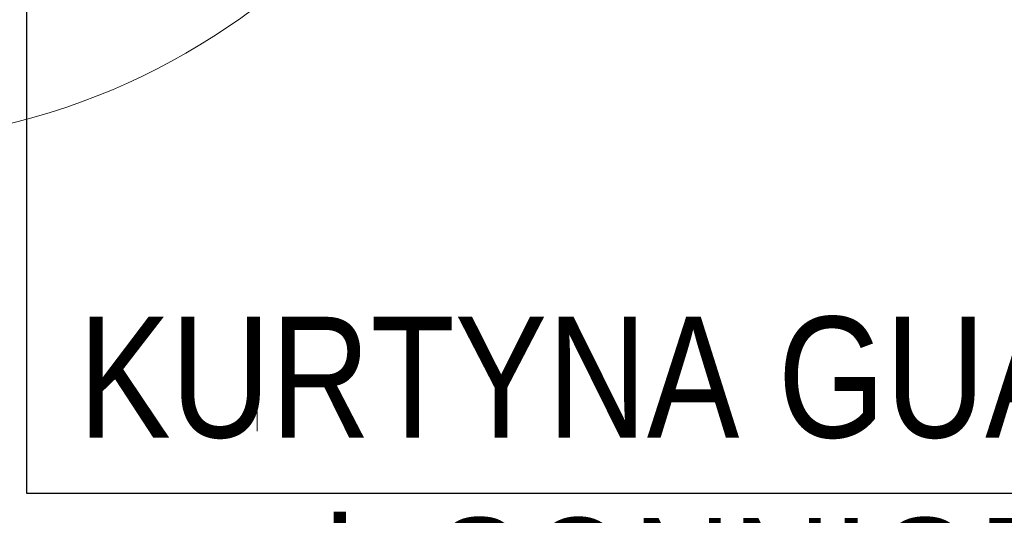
# Model space of a CAD drawing. Header units: centimetres. Extents: x -2715 to 104803, y -2927 to 32152.
# Tile 19 of 72: x 86757 to 86903, y -620 to -547. Entities that reach past the tile are written whole.
import ezdxf

# ---------------------------------------------------------------- set-up
doc = ezdxf.new("R2010")
doc.units = ezdxf.units.CM
doc.header["$MEASUREMENT"] = 0
doc.layers.add('0_TXT_N', color=252, linetype='Continuous', lineweight=15)
doc.layers.add('1_ doors proj.', color=252, linetype='Continuous', lineweight=15)
doc.layers.add('_IS_sanitarne.opis', color=105, linetype='Continuous')
doc.styles.add('H_POM', font='ARIALN.TTF', dxfattribs={"width": 0.7, "height": 18})
doc.styles.get("Standard").update_dxf_attribs({"font": 'ARIALN.TTF'})

# ---------------------------------------------------------------- blocks, each defined once
blk = doc.blocks.new('FDSFGGDHGFH')
for p, q in [((3.55, 0), (0, 0)), ((8.09, 0), (3.55, 0)), ((8.09, -9.09), (8.09, 0)), ((109, 0), (109, -9.09)), ((117.55, 0), (114, 0)), ((3.55, -9.09), (8.09, -9.09)), ((8.09, -9.09), (8.09, -110)), ((10.82, -9.09), (10.82, -109.96)), ((109, -9.09), (113.55, -9.09)), ((32.18, -10.39), (26.88, -16.92)), ((26.88, -16.92), (34.56, -18.46))]:
    blk.add_line(p, q)
for points in [[(-0.45, -9.09), (-0.45, 0), (3.55, 0), (3.55, -9.09)], [(3.55, -9.09), (3.55, 0), (8.09, 0), (8.09, -9.09)], [(109, -9.09), (109, 0), (113.55, 0), (113.55, -9.09)], [(113.55, -9.09), (113.55, 0), (117.55, 0), (117.55, -9.09)]]:
    blk.add_lwpolyline(points, close=True)
for points in [[(58.55, -5.91), (58.55, -4.91)], [(8.09, -9.09), (10.82, -9.09)], [(32.18, -10.39), (34.56, -18.46)]]:
    blk.add_lwpolyline(points)
for centre, radius, end in [((8.09, -9.09), 100.91, 0), ((13.09, -10.39), 19.09, 337.4994)]:
    blk.add_arc(centre, radius, 270, end)
at = {"insert": (17.95, -97.72), "char_height": 10, "width": 6.2032, "attachment_point": 3, "style": 'H_POM'}
blk.add_mtext('L', dxfattribs=at)

msp = doc.modelspace()

# ---------------------------------------------------------------- linework, layer by layer
at = {"layer": '0_TXT_N', "color": 150}
msp.add_line((86791.95, -605.02), (86791.95, -607.96), dxfattribs=at)
at = {"layer": '_IS_sanitarne.opis'}
msp.add_lwpolyline([(86757.56, -445.1), (86757.56, -617.2), (87099.55, -617.2)], dxfattribs=at)

# ---------------------------------------------------------------- block references
at = {"layer": '1_ doors proj.'}
msp.add_blockref('FDSFGGDHGFH', (86723, -454.98), dxfattribs=at)

# ---------------------------------------------------------------- texts
at = {"layer": '_IS_sanitarne.opis', "insert": (86765.31, -590.9), "char_height": 18, "width": 541.2319, "attachment_point": 1}
msp.add_mtext('\\pxt4;\\fArial Narrow|b0|i0|c238;KURTYNA GUARD ONE C,\\Pprod. SONNIGER\\P\\pt;Długość kurtyny: 1100 mm\\PMax. przepływ powietrza: 2100 m3/h\\PMax. wysokość montażu: 2,9 m\\PZasilanie: 230 V/50 Hz\\PPobór prądu: 0,7 A\\PWaga: 11,7 kg', dxfattribs=at)

doc.saveas('drawing.dxf')
